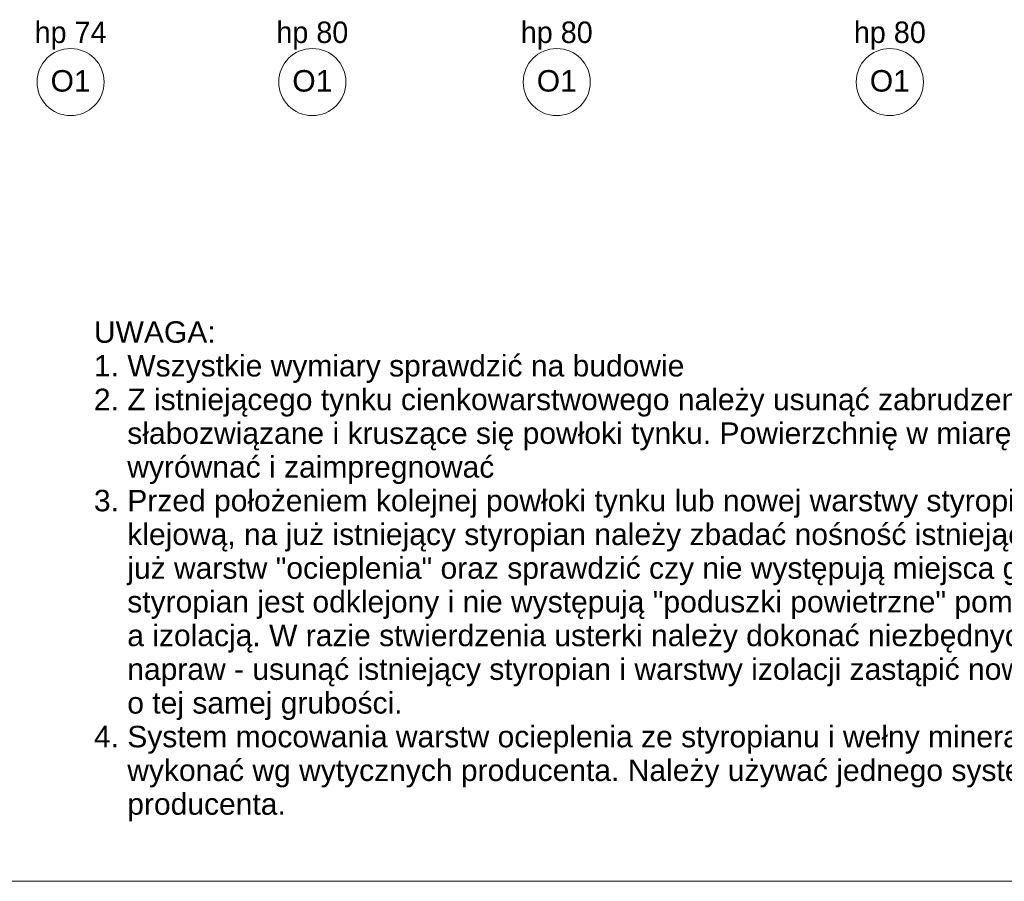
# Model space of a CAD drawing. Extents: x -613240 to -325500, y -25863 to 152403.
# Tile 146 of 254: x -426184 to -418852, y 51453 to 57867. Entities that reach past the tile are written whole.
import ezdxf

# ---------------------------------------------------------------- set-up
doc = ezdxf.new("R2010")
doc.units = 0
doc.header["$MEASUREMENT"] = 0
doc.layers.add('Arch opisy okien_Nr_Pióra__9', color=7, linetype='Continuous', lineweight=13, true_color=0x3dad99)
doc.layers.add('Arch opisy_Nr_Pióra__9', color=7, linetype='Continuous', lineweight=13, true_color=0x3dad99)
for name, color, linetype, lineweight in [('Arch opisy_Nr_Pióra__21', 7, 'Continuous', 9), ('ARCH TABELA_Nr_Pióra__21', 7, 'Continuous', 9), ('INWENT. OKNA_Nr_Pióra__21', 7, 'Continuous', 9)]:
    doc.layers.add(name, color=color, linetype=linetype, lineweight=lineweight)
doc.styles.add('GENERATED_STYLE_10', font='arial.ttf')
doc.styles.add('GENERATED_STYLE_12', font='arial.ttf')
doc.styles.add('GENERATED_STYLE_5', font='txt')

msp = doc.modelspace()

# ---------------------------------------------------------------- linework, layer by layer
at = {"layer": 'Arch opisy_Nr_Pióra__9', "linetype": 'Continuous'}
for centre in [(-425804.9, 57402.6), (-424004.9, 57402.6), (-422184.9, 57402.6), (-419704.9, 57402.6)]:
    msp.add_circle(centre, 250, dxfattribs=at)
at = {"layer": 'ARCH TABELA_Nr_Pióra__21', "linetype": 'Continuous'}
msp.add_line((-394889.9, 51452.6), (-435639.9, 51452.6), dxfattribs=at)

# ---------------------------------------------------------------- texts
at = {"layer": 'Arch opisy okien_Nr_Pióra__9', "linetype": 'Continuous', "char_height": 160, "attachment_point": 2, "style": 'GENERATED_STYLE_10'}
for insert in [(-425804.9, 57491.8), (-424004.9, 57491.8), (-422184.9, 57491.8), (-419704.9, 57491.8)]:
    msp.add_mtext('{O1}', dxfattribs=dict(at, insert=insert))
at = {"layer": 'Arch opisy_Nr_Pióra__21', "linetype": 'Continuous', "insert": (-425631.2, 51900), "char_height": 160, "width": 9506.251, "attachment_point": 7, "line_spacing_factor": 0.940931, "style": 'GENERATED_STYLE_12'}
msp.add_mtext('{UWAGA:\\P1. Wszystkie wymiary sprawdzić na budowie\\P2. Z istniejącego tynku cienkowarstwowego należy usunąć zabrudzenia oraz \\P    słabozwiązane i kruszące się powłoki tynku. Powierzchnię w miarę potrzeb \\P    wyrównać i zaimpregnować\\P3. Przed położeniem kolejnej powłoki tynku lub nowej warstwy styropianu wraz z zaprawą \\P    klejową, na już istniejący styropian należy zbadać nośność istniejących\\P    już warstw "ocieplenia" oraz sprawdzić czy nie występują miejsca gdzie istniejący \\P    styropian jest odklejony i nie występują "poduszki powietrzne" pomiędzy ścianą \\P    a izolacją. W razie stwierdzenia usterki należy dokonać niezbędnych \\P    napraw - usunąć istniejący styropian i warstwy izolacji zastąpić nowymi \\P    o tej samej grubości.\\P4. System mocowania warstw ocieplenia ze styropianu i wełny mineralnej oraz wykończenia \\P    wykonać wg wytycznych producenta. Należy używać jednego systemu rozwiązań wybranego \\P    producenta.}', dxfattribs=at)
at = {"layer": 'INWENT. OKNA_Nr_Pióra__21', "linetype": 'Continuous', "char_height": 160, "attachment_point": 2, "style": 'GENERATED_STYLE_5'}
for s, insert in [('{hp 74}', (-425804.9, 57853.3)), ('{hp 80}', (-424004.9, 57853.3)), ('{hp 80}', (-422184.9, 57853.3)), ('{hp 80}', (-419704.9, 57853.3))]:
    msp.add_mtext(s, dxfattribs=dict(at, insert=insert))

doc.saveas('drawing.dxf')
